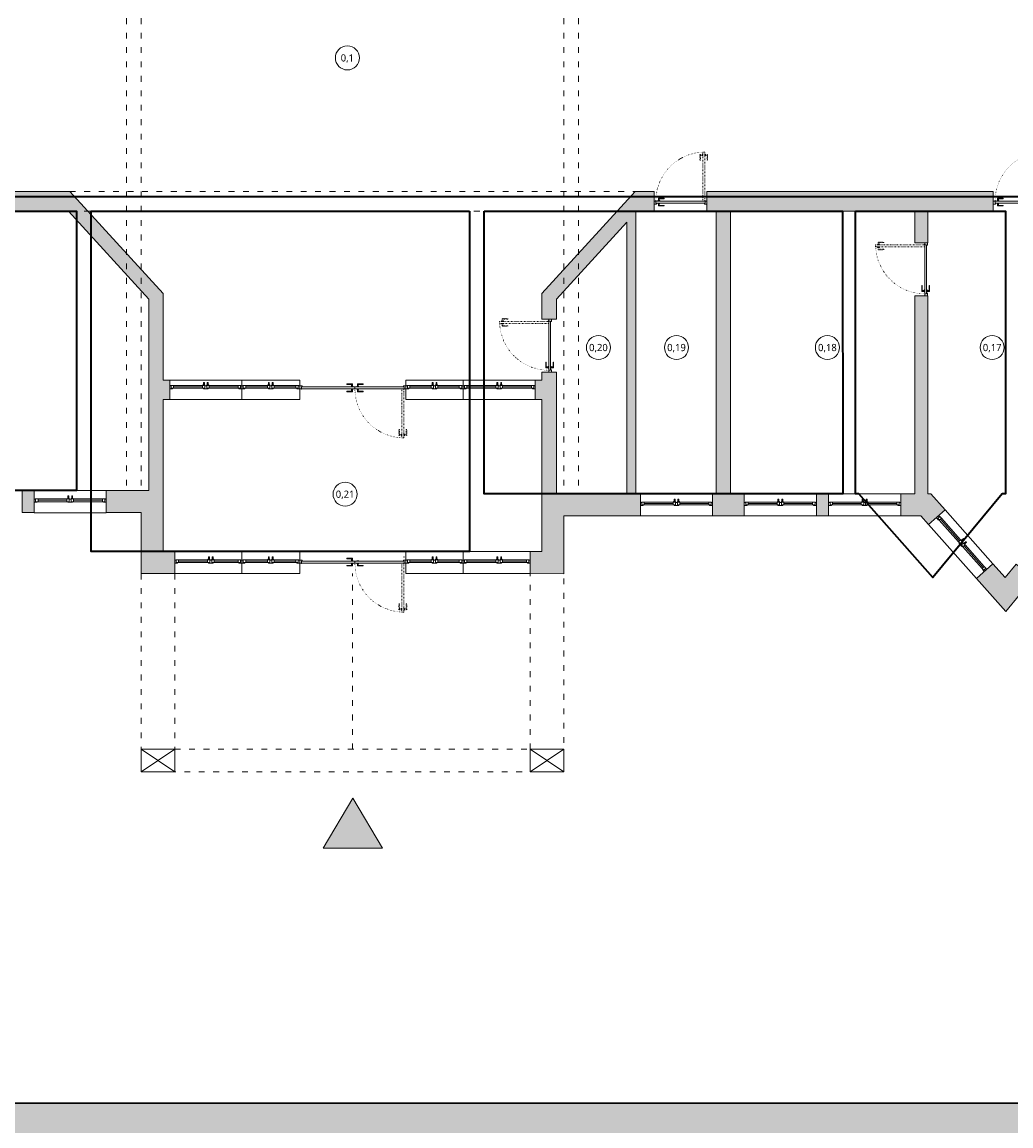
# Model space of a CAD drawing. Header units: millimetres. Extents: x -221 to 149158, y -114258 to 0.
# Tile 73 of 219: x 83825 to 85881, y -56073 to -53777. Entities that reach past the tile are written whole.
import ezdxf
from ezdxf.enums import TextEntityAlignment as Align

# ---------------------------------------------------------------- set-up
doc = ezdxf.new("R2010")
doc.units = ezdxf.units.MM
doc.linetypes.add('ACAD_ISO03W100', pattern=[30, 12, -18])
doc.linetypes.add('ACAD_ISO07W100', pattern=[3, 0, -3])
doc.layers.get('0').update_dxf_attribs({"lineweight": 0})
for name, color, linetype, lineweight in [('A-opisram.ART', 250, 'Continuous', 0), ('opis..KF', 250, 'Continuous', 15), ('powierzchnie', 21, 'Continuous', 50), ('stolarka_arch', 250, 'Continuous', 5), ('wymiar..KF', 12, 'Continuous', 5), ('wypełnienie istn..KF', 250, 'Continuous', 0), ('ściana pro..KF', 222, 'Continuous', 30), ('ściany ist..KF', 61, 'Continuous', 5)]:
    doc.layers.add(name, color=color, linetype=linetype, lineweight=lineweight)
doc.layers.add('A-przekrycieram.ART', color=7, linetype='Continuous', lineweight=0, true_color=0xffffff)
doc.styles.add('ARCH', font='segoeuil.ttf')
doc.styles.add('DIM', font='simplex.shx', dxfattribs={"width": 0.6})
doc.dimstyles.new('100-STD', dxfattribs={"dimscale": 10, "dimtxt": 1.3, "dimasz": 0.15, "dimexe": 5, "dimexo": 10, "dimgap": 0.4, "dimtad": 1, "dimdec": 1, "dimrnd": 0.5, "dimdsep": 46, "dimtxsty": 'DIM', "dimblk": 'KR21', "dimcen": 1, "dimdle": 10, "dimse1": 1, "dimse2": 1, "dimclrd": 256, "dimclre": 256, "dimclrt": 256, "dimadec": 0, "dimazin": 0, "dimtfac": 1, "dimtdec": 1, "dimtmove": 2, "dimatfit": 3, "dimldrblk": 'KR21', "dimfxl": 1, "dimtvp": 5.6, "dimtolj": 1, "dimtzin": 2, "dimarcsym": 0})

# ---------------------------------------------------------------- blocks, each defined once
blk = doc.blocks.new('KR21')
at = {"ltscale": 100}
blk.add_line((0, -5), (0, 5), dxfattribs=at)
at = {"ltscale": 100, "const_width": 0.84}
blk.add_lwpolyline([(-2.5, -2.5), (2.6, 2.6)], dxfattribs=at)
blk = doc.blocks.new('*D582')
at = {"layer": 'Defpoints', "color": 0, "linetype": 'ByBlock', "transparency": 16777216}
for p in [(0, -54123.3), (135331.4, -54123.3), (135533.8, -54575.5)]:
    blk.add_point(p, dxfattribs=at)
at = {"layer": 'wymiar..KF', "linetype": 'Continuous', "lineweight": -2, "transparency": 16777216}
blk.add_line((135331.4, -54574), (135331.4, -54124.8), dxfattribs=at)
at = {"layer": 'wymiar..KF', "linetype": 'ByBlock', "lineweight": -2, "transparency": 16777216, "xscale": 1.5, "yscale": 1.5, "zscale": 1.5}
for p, rotation in [((135331.4, -54123.3), 90), ((135331.4, -54575.5), 270)]:
    blk.add_blockref('KR21', p, dxfattribs=dict(at, rotation=rotation))
at = {"layer": 'wymiar..KF', "linetype": 'ByBlock', "transparency": 16777216, "insert": (135320.9, -54349.4), "char_height": 13, "attachment_point": 5, "rotation": 90, "style": 'DIM'}
blk.add_mtext('\\A1;452', dxfattribs=at)
blk = doc.blocks.new('*D583')
at = {"layer": 'Defpoints', "color": 0, "linetype": 'ByBlock', "transparency": 16777216}
for p in [(-202.4, -53646.3), (135612.3, -53646.3), (0, -54123.3)]:
    blk.add_point(p, dxfattribs=at)
at = {"layer": 'wymiar..KF', "linetype": 'Continuous', "lineweight": -2, "transparency": 16777216}
blk.add_line((-202.4, -54121.8), (-202.4, -53647.8), dxfattribs=at)
at = {"layer": 'wymiar..KF', "linetype": 'ByBlock', "lineweight": -2, "transparency": 16777216, "xscale": 1.5, "yscale": 1.5, "zscale": 1.5}
for p, rotation in [((-202.4, -53646.3), 90), ((-202.4, -54123.3), 270)]:
    blk.add_blockref('KR21', p, dxfattribs=dict(at, rotation=rotation))
at = {"layer": 'wymiar..KF', "linetype": 'ByBlock', "transparency": 16777216, "insert": (-212.9, -53884.8), "char_height": 13, "attachment_point": 5, "rotation": 90, "style": 'DIM'}
blk.add_mtext('\\A1;477', dxfattribs=at)
blk = doc.blocks.new('*U1054')
at = {"layer": 'stolarka_arch', "lineweight": 0}
blk.add_lwpolyline([(0, 0), (150, 0), (150, -46.1), (0, -46.1)], close=True, dxfattribs=at)
at = {"layer": 'stolarka_arch'}
for points in [[(0, -22), (6, -22), (6, -23), (3, -23), (3, -28), (0, -28)], [(70, -22), (80, -22), (80, -23), (77, -23), (77, -28), (73, -28), (73, -23), (70, -23)], [(150, -22), (144, -22), (144, -23), (147, -23), (147, -28), (150, -28)], [(3, -23), (8, -23), (8, -29), (2, -29), (2, -28), (3, -28)], [(8, -26), (68, -26), (68, -23), (8, -23)], [(8, -26), (68, -26), (68, -29), (8, -29)], [(73, -23), (68, -23), (68, -29), (74, -29), (74, -28), (73, -28)], [(73, -30), (69, -30), (69, -29), (73, -29)], [(72, -35), (70, -35), (70, -30), (72, -30)], [(77, -23), (82, -23), (82, -29), (76, -29), (76, -28), (77, -28)], [(81, -30), (77, -30), (77, -29), (81, -29)], [(80, -35), (78, -35), (78, -30), (80, -30)], [(142, -26), (82, -26), (82, -23), (142, -23)], [(142, -26), (82, -26), (82, -29), (142, -29)], [(147, -23), (142, -23), (142, -29), (148, -29), (148, -28), (147, -28)]]:
    blk.add_lwpolyline(points, close=True, dxfattribs=at)
blk = doc.blocks.new('*U1056')
at = {"layer": 'stolarka_arch', "lineweight": 0}
blk.add_lwpolyline([(0, 0), (150, 0), (150, -46), (0, -46)], close=True, dxfattribs=at)
at = {"layer": 'stolarka_arch'}
for points in [[(0, -22), (6, -22), (6, -23), (3, -23), (3, -28), (0, -28)], [(70, -22), (80, -22), (80, -23), (77, -23), (77, -28), (73, -28), (73, -23), (70, -23)], [(150, -22), (144, -22), (144, -23), (147, -23), (147, -28), (150, -28)], [(3, -23), (8, -23), (8, -29), (2, -29), (2, -28), (3, -28)], [(8, -26), (68, -26), (68, -23), (8, -23)], [(8, -26), (68, -26), (68, -29), (8, -29)], [(73, -23), (68, -23), (68, -29), (74, -29), (74, -28), (73, -28)], [(73, -30), (69, -30), (69, -29), (73, -29)], [(72, -35), (70, -35), (70, -30), (72, -30)], [(77, -23), (82, -23), (82, -29), (76, -29), (76, -28), (77, -28)], [(81, -30), (77, -30), (77, -29), (81, -29)], [(80, -35), (78, -35), (78, -30), (80, -30)], [(142, -26), (82, -26), (82, -23), (142, -23)], [(142, -26), (82, -26), (82, -29), (142, -29)], [(147, -23), (142, -23), (142, -29), (148, -29), (148, -28), (147, -28)]]:
    blk.add_lwpolyline(points, close=True, dxfattribs=at)
blk = doc.blocks.new('*U998')
at = {"layer": 'stolarka_arch', "lineweight": 0}
blk.add_lwpolyline([(0, 0), (150, 0), (150, -46), (0, -46)], close=True, dxfattribs=at)
at = {"layer": 'stolarka_arch'}
for points in [[(0, -22), (6, -22), (6, -23), (3, -23), (3, -28), (0, -28)], [(70, -22), (80, -22), (80, -23), (77, -23), (77, -28), (73, -28), (73, -23), (70, -23)], [(150, -22), (144, -22), (144, -23), (147, -23), (147, -28), (150, -28)], [(3, -23), (8, -23), (8, -29), (2, -29), (2, -28), (3, -28)], [(8, -26), (68, -26), (68, -23), (8, -23)], [(8, -26), (68, -26), (68, -29), (8, -29)], [(73, -23), (68, -23), (68, -29), (74, -29), (74, -28), (73, -28)], [(73, -30), (69, -30), (69, -29), (73, -29)], [(72, -35), (70, -35), (70, -30), (72, -30)], [(77, -23), (82, -23), (82, -29), (76, -29), (76, -28), (77, -28)], [(81, -30), (77, -30), (77, -29), (81, -29)], [(80, -35), (78, -35), (78, -30), (80, -30)], [(142, -26), (82, -26), (82, -23), (142, -23)], [(142, -26), (82, -26), (82, -29), (142, -29)], [(147, -23), (142, -23), (142, -29), (148, -29), (148, -28), (147, -28)]]:
    blk.add_lwpolyline(points, close=True, dxfattribs=at)
blk = doc.blocks.new('*U999')
at = {"layer": 'stolarka_arch', "lineweight": 0}
blk.add_lwpolyline([(0, 0), (150, 0), (150, -46), (0, -46)], close=True, dxfattribs=at)
at = {"layer": 'stolarka_arch'}
for points in [[(0, -22), (6, -22), (6, -23), (3, -23), (3, -28), (0, -28)], [(70, -22), (80, -22), (80, -23), (77, -23), (77, -28), (73, -28), (73, -23), (70, -23)], [(150, -22), (144, -22), (144, -23), (147, -23), (147, -28), (150, -28)], [(3, -23), (8, -23), (8, -29), (2, -29), (2, -28), (3, -28)], [(8, -26), (68, -26), (68, -23), (8, -23)], [(8, -26), (68, -26), (68, -29), (8, -29)], [(73, -23), (68, -23), (68, -29), (74, -29), (74, -28), (73, -28)], [(73, -30), (69, -30), (69, -29), (73, -29)], [(72, -35), (70, -35), (70, -30), (72, -30)], [(77, -23), (82, -23), (82, -29), (76, -29), (76, -28), (77, -28)], [(81, -30), (77, -30), (77, -29), (81, -29)], [(80, -35), (78, -35), (78, -30), (80, -30)], [(142, -26), (82, -26), (82, -23), (142, -23)], [(142, -26), (82, -26), (82, -29), (142, -29)], [(147, -23), (142, -23), (142, -29), (148, -29), (148, -28), (147, -28)]]:
    blk.add_lwpolyline(points, close=True, dxfattribs=at)
blk = doc.blocks.new('*U990')
at = {"layer": 'stolarka_arch', "lineweight": 0}
blk.add_lwpolyline([(0, 0), (139.5, 0), (139.5, -46), (0, -46)], close=True, dxfattribs=at)
at = {"layer": 'stolarka_arch'}
for points in [[(0, -22), (6, -22), (6, -23), (3, -23), (3, -28), (0, -28)], [(70, -22), (80, -22), (80, -23), (77, -23), (77, -28), (73, -28), (73, -23), (70, -23)], [(139.5, -22), (133.5, -22), (133.5, -23), (136.5, -23), (136.5, -28), (139.5, -28)], [(3, -23), (8, -23), (8, -29), (2, -29), (2, -28), (3, -28)], [(8, -26), (68, -26), (68, -23), (8, -23)], [(8, -26), (68, -26), (68, -29), (8, -29)], [(73, -23), (68, -23), (68, -29), (74, -29), (74, -28), (73, -28)], [(73, -30), (69, -30), (69, -29), (73, -29)], [(72, -35), (70, -35), (70, -30), (72, -30)], [(77, -23), (82, -23), (82, -29), (76, -29), (76, -28), (77, -28)], [(81, -30), (77, -30), (77, -29), (81, -29)], [(80, -35), (78, -35), (78, -30), (80, -30)], [(131.5, -26), (82, -26), (82, -23), (131.5, -23)], [(131.5, -26), (82, -26), (82, -29), (131.5, -29)], [(136.5, -23), (131.5, -23), (131.5, -29), (137.5, -29), (137.5, -28), (136.5, -28)]]:
    blk.add_lwpolyline(points, close=True, dxfattribs=at)
blk = doc.blocks.new('*U996')
at = {"layer": 'stolarka_arch', "lineweight": 0}
blk.add_lwpolyline([(0, 0), (139.5, 0), (139.5, -46), (0, -46)], close=True, dxfattribs=at)
at = {"layer": 'stolarka_arch'}
for points in [[(0, -22), (6, -22), (6, -23), (3, -23), (3, -28), (0, -28)], [(70, -22), (80, -22), (80, -23), (77, -23), (77, -28), (73, -28), (73, -23), (70, -23)], [(139.5, -22), (133.5, -22), (133.5, -23), (136.5, -23), (136.5, -28), (139.5, -28)], [(3, -23), (8, -23), (8, -29), (2, -29), (2, -28), (3, -28)], [(8, -26), (68, -26), (68, -23), (8, -23)], [(8, -26), (68, -26), (68, -29), (8, -29)], [(73, -23), (68, -23), (68, -29), (74, -29), (74, -28), (73, -28)], [(73, -30), (69, -30), (69, -29), (73, -29)], [(72, -35), (70, -35), (70, -30), (72, -30)], [(77, -23), (82, -23), (82, -29), (76, -29), (76, -28), (77, -28)], [(81, -30), (77, -30), (77, -29), (81, -29)], [(80, -35), (78, -35), (78, -30), (80, -30)], [(131.5, -26), (82, -26), (82, -23), (131.5, -23)], [(131.5, -26), (82, -26), (82, -29), (131.5, -29)], [(136.5, -23), (131.5, -23), (131.5, -29), (137.5, -29), (137.5, -28), (136.5, -28)]]:
    blk.add_lwpolyline(points, close=True, dxfattribs=at)
blk = doc.blocks.new('*U992')
at = {"layer": 'stolarka_arch', "lineweight": 0}
blk.add_lwpolyline([(0, 0), (120.2, 0), (120.2, -46), (0, -46)], close=True, dxfattribs=at)
at = {"layer": 'stolarka_arch'}
for points in [[(0, -22), (6, -22), (6, -23), (3, -23), (3, -28), (0, -28)], [(55.1, -22), (65.1, -22), (65.1, -23), (62.1, -23), (62.1, -28), (58.1, -28), (58.1, -23), (55.1, -23)], [(120.2, -22), (114.2, -22), (114.2, -23), (117.2, -23), (117.2, -28), (120.2, -28)], [(3, -23), (8, -23), (8, -29), (2, -29), (2, -28), (3, -28)], [(8, -26), (53.1, -26), (53.1, -23), (8, -23)], [(8, -26), (53.1, -26), (53.1, -29), (8, -29)], [(58.1, -23), (53.1, -23), (53.1, -29), (59.1, -29), (59.1, -28), (58.1, -28)], [(58.1, -30), (54.1, -30), (54.1, -29), (58.1, -29)], [(57.1, -35), (55.1, -35), (55.1, -30), (57.1, -30)], [(62.1, -23), (67.1, -23), (67.1, -29), (61.1, -29), (61.1, -28), (62.1, -28)], [(66.1, -30), (62.1, -30), (62.1, -29), (66.1, -29)], [(65.1, -35), (63.1, -35), (63.1, -30), (65.1, -30)], [(112.2, -26), (67.1, -26), (67.1, -23), (112.2, -23)], [(112.2, -26), (67.1, -26), (67.1, -29), (112.2, -29)], [(117.2, -23), (112.2, -23), (112.2, -29), (118.2, -29), (118.2, -28), (117.2, -28)]]:
    blk.add_lwpolyline(points, close=True, dxfattribs=at)
blk = doc.blocks.new('*U997')
at = {"layer": 'stolarka_arch', "lineweight": 0}
blk.add_lwpolyline([(0, 0), (118.9, 0), (118.9, -46), (0, -46)], close=True, dxfattribs=at)
at = {"layer": 'stolarka_arch'}
for points in [[(0, -22), (6, -22), (6, -23), (3, -23), (3, -28), (0, -28)], [(54.5, -22), (64.5, -22), (64.5, -23), (61.5, -23), (61.5, -28), (57.5, -28), (57.5, -23), (54.5, -23)], [(118.9, -22), (112.9, -22), (112.9, -23), (115.9, -23), (115.9, -28), (118.9, -28)], [(3, -23), (8, -23), (8, -29), (2, -29), (2, -28), (3, -28)], [(8, -26), (52.5, -26), (52.5, -23), (8, -23)], [(8, -26), (52.5, -26), (52.5, -29), (8, -29)], [(57.5, -23), (52.5, -23), (52.5, -29), (58.5, -29), (58.5, -28), (57.5, -28)], [(57.5, -30), (53.5, -30), (53.5, -29), (57.5, -29)], [(56.5, -35), (54.5, -35), (54.5, -30), (56.5, -30)], [(61.5, -23), (66.5, -23), (66.5, -29), (60.5, -29), (60.5, -28), (61.5, -28)], [(65.5, -30), (61.5, -30), (61.5, -29), (65.5, -29)], [(64.5, -35), (62.5, -35), (62.5, -30), (64.5, -30)], [(110.9, -26), (66.5, -26), (66.5, -23), (110.9, -23)], [(110.9, -26), (66.5, -26), (66.5, -29), (110.9, -29)], [(115.9, -23), (110.9, -23), (110.9, -29), (116.9, -29), (116.9, -28), (115.9, -28)]]:
    blk.add_lwpolyline(points, close=True, dxfattribs=at)
blk = doc.blocks.new('*U991')
at = {"layer": 'stolarka_arch', "lineweight": 0}
blk.add_lwpolyline([(0, 0), (150, 0), (150, -40), (0, -40)], close=True, dxfattribs=at)
at = {"layer": 'stolarka_arch'}
for points in [[(0, -22), (6, -22), (6, -23), (3, -23), (3, -28), (0, -28)], [(70, -22), (80, -22), (80, -23), (77, -23), (77, -28), (73, -28), (73, -23), (70, -23)], [(150, -22), (144, -22), (144, -23), (147, -23), (147, -28), (150, -28)], [(3, -23), (8, -23), (8, -29), (2, -29), (2, -28), (3, -28)], [(8, -26), (68, -26), (68, -23), (8, -23)], [(8, -26), (68, -26), (68, -29), (8, -29)], [(73, -23), (68, -23), (68, -29), (74, -29), (74, -28), (73, -28)], [(73, -30), (69, -30), (69, -29), (73, -29)], [(72, -35), (70, -35), (70, -30), (72, -30)], [(77, -23), (82, -23), (82, -29), (76, -29), (76, -28), (77, -28)], [(81, -30), (77, -30), (77, -29), (81, -29)], [(80, -35), (78, -35), (78, -30), (80, -30)], [(142, -26), (82, -26), (82, -23), (142, -23)], [(142, -26), (82, -26), (82, -29), (142, -29)], [(147, -23), (142, -23), (142, -29), (148, -29), (148, -28), (147, -28)]]:
    blk.add_lwpolyline(points, close=True, dxfattribs=at)
blk = doc.blocks.new('*U1004')
at = {"layer": 'stolarka_arch', "linetype": 'ACAD_ISO03W100', "lineweight": 0, "ltscale": 0.1}
for points in [[(3.5, 97), (-1.5, 97), (-1.5, 85), (-0.5, 85), (-0.5, 95), (3.5, 95)], [(3.5, 98), (3.5, 94), (4.5, 94), (4.5, 98)], [(4.5, 102), (4.5, 0), (8.5, 0), (8.5, 102)], [(9.5, 98), (9.5, 94), (8.5, 94), (8.5, 98)], [(9.5, 97), (14.5, 97), (14.5, 85), (13.5, 85), (13.5, 95), (9.5, 95)]]:
    blk.add_lwpolyline(points, close=True, dxfattribs=at)
at = {"layer": 'stolarka_arch'}
for points in [[(5, -4), (5, -6), (0, -6), (0, 0), (4, 0), (4, -4), (5, -4)], [(106, 0), (4, 0), (4, -4), (106, -4)], [(101, 1), (101, 6), (89, 6), (89, 5), (99, 5), (99, 1)], [(102, 1), (98, 1), (98, 0), (102, 0)], [(106, 0), (216.9, 0), (216.9, -4), (106, -4)], [(110, 1), (114, 1), (114, 0), (110, 0)], [(111, 1), (111, 6), (123, 6), (123, 5), (113, 5), (113, 1)], [(215.9, -4), (215.9, -6), (220.9, -6), (220.9, 0), (216.9, 0), (216.9, -4), (215.9, -4)], [(101, -5), (101, -10), (89, -10), (89, -9), (99, -9), (99, -5)], [(102, -5), (98, -5), (98, -4), (102, -4)], [(110, -5), (114, -5), (114, -4), (110, -4)], [(111, -5), (111, -10), (123, -10), (123, -9), (113, -9), (113, -5)]]:
    blk.add_lwpolyline(points, close=True, dxfattribs=at)
for centre in [(4, 0.5), (216.9, 0.5)]:
    blk.add_circle(centre, 0.5, dxfattribs=at)
at = {"layer": 'stolarka_arch', "linetype": 'ACAD_ISO07W100', "lineweight": 0, "ltscale": 0.5}
blk.add_arc((4, 0), 102, 0, 89.6506, dxfattribs=at)
blk = doc.blocks.new('*U1008')
at = {"layer": 'stolarka_arch', "lineweight": 0}
blk.add_lwpolyline([(0, 0), (150, 0), (150, -40), (0, -40)], close=True, dxfattribs=at)
at = {"layer": 'stolarka_arch'}
for points in [[(0, -22), (6, -22), (6, -23), (3, -23), (3, -28), (0, -28)], [(70, -22), (80, -22), (80, -23), (77, -23), (77, -28), (73, -28), (73, -23), (70, -23)], [(150, -22), (144, -22), (144, -23), (147, -23), (147, -28), (150, -28)], [(3, -23), (8, -23), (8, -29), (2, -29), (2, -28), (3, -28)], [(8, -26), (68, -26), (68, -23), (8, -23)], [(8, -26), (68, -26), (68, -29), (8, -29)], [(73, -23), (68, -23), (68, -29), (74, -29), (74, -28), (73, -28)], [(73, -30), (69, -30), (69, -29), (73, -29)], [(72, -35), (70, -35), (70, -30), (72, -30)], [(77, -23), (82, -23), (82, -29), (76, -29), (76, -28), (77, -28)], [(81, -30), (77, -30), (77, -29), (81, -29)], [(80, -35), (78, -35), (78, -30), (80, -30)], [(142, -26), (82, -26), (82, -23), (142, -23)], [(142, -26), (82, -26), (82, -29), (142, -29)], [(147, -23), (142, -23), (142, -29), (148, -29), (148, -28), (147, -28)]]:
    blk.add_lwpolyline(points, close=True, dxfattribs=at)
blk = doc.blocks.new('*U1002')
at = {"layer": 'stolarka_arch', "lineweight": 0}
blk.add_lwpolyline([(0, 0), (120.2, 0), (120.2, -40), (0, -40)], close=True, dxfattribs=at)
at = {"layer": 'stolarka_arch'}
for points in [[(0, -22), (6, -22), (6, -23), (3, -23), (3, -28), (0, -28)], [(55.1, -22), (65.1, -22), (65.1, -23), (62.1, -23), (62.1, -28), (58.1, -28), (58.1, -23), (55.1, -23)], [(120.2, -22), (114.2, -22), (114.2, -23), (117.2, -23), (117.2, -28), (120.2, -28)], [(3, -23), (8, -23), (8, -29), (2, -29), (2, -28), (3, -28)], [(8, -26), (53.1, -26), (53.1, -23), (8, -23)], [(8, -26), (53.1, -26), (53.1, -29), (8, -29)], [(58.1, -23), (53.1, -23), (53.1, -29), (59.1, -29), (59.1, -28), (58.1, -28)], [(58.1, -30), (54.1, -30), (54.1, -29), (58.1, -29)], [(57.1, -35), (55.1, -35), (55.1, -30), (57.1, -30)], [(62.1, -23), (67.1, -23), (67.1, -29), (61.1, -29), (61.1, -28), (62.1, -28)], [(66.1, -30), (62.1, -30), (62.1, -29), (66.1, -29)], [(65.1, -35), (63.1, -35), (63.1, -30), (65.1, -30)], [(112.2, -26), (67.1, -26), (67.1, -23), (112.2, -23)], [(112.2, -26), (67.1, -26), (67.1, -29), (112.2, -29)], [(117.2, -23), (112.2, -23), (112.2, -29), (118.2, -29), (118.2, -28), (117.2, -28)]]:
    blk.add_lwpolyline(points, close=True, dxfattribs=at)
blk = doc.blocks.new('*U1012')
at = {"layer": 'stolarka_arch', "lineweight": 0}
blk.add_lwpolyline([(0, 0), (118.9, 0), (118.9, -40), (0, -40)], close=True, dxfattribs=at)
at = {"layer": 'stolarka_arch'}
for points in [[(0, -22), (6, -22), (6, -23), (3, -23), (3, -28), (0, -28)], [(54.5, -22), (64.5, -22), (64.5, -23), (61.5, -23), (61.5, -28), (57.5, -28), (57.5, -23), (54.5, -23)], [(118.9, -22), (112.9, -22), (112.9, -23), (115.9, -23), (115.9, -28), (118.9, -28)], [(3, -23), (8, -23), (8, -29), (2, -29), (2, -28), (3, -28)], [(8, -26), (52.5, -26), (52.5, -23), (8, -23)], [(8, -26), (52.5, -26), (52.5, -29), (8, -29)], [(57.5, -23), (52.5, -23), (52.5, -29), (58.5, -29), (58.5, -28), (57.5, -28)], [(57.5, -30), (53.5, -30), (53.5, -29), (57.5, -29)], [(56.5, -35), (54.5, -35), (54.5, -30), (56.5, -30)], [(61.5, -23), (66.5, -23), (66.5, -29), (60.5, -29), (60.5, -28), (61.5, -28)], [(65.5, -30), (61.5, -30), (61.5, -29), (65.5, -29)], [(64.5, -35), (62.5, -35), (62.5, -30), (64.5, -30)], [(110.9, -26), (66.5, -26), (66.5, -23), (110.9, -23)], [(110.9, -26), (66.5, -26), (66.5, -29), (110.9, -29)], [(115.9, -23), (110.9, -23), (110.9, -29), (116.9, -29), (116.9, -28), (115.9, -28)]]:
    blk.add_lwpolyline(points, close=True, dxfattribs=at)
blk = doc.blocks.new('*U1006')
at = {"layer": 'stolarka_arch', "lineweight": 0}
blk.add_lwpolyline([(0, 0), (150, 0), (150, -46.4), (0, -46.4)], close=True, dxfattribs=at)
at = {"layer": 'stolarka_arch'}
for points in [[(0, -22), (6, -22), (6, -23), (3, -23), (3, -28), (0, -28)], [(70, -22), (80, -22), (80, -23), (77, -23), (77, -28), (73, -28), (73, -23), (70, -23)], [(150, -22), (144, -22), (144, -23), (147, -23), (147, -28), (150, -28)], [(3, -23), (8, -23), (8, -29), (2, -29), (2, -28), (3, -28)], [(8, -26), (68, -26), (68, -23), (8, -23)], [(8, -26), (68, -26), (68, -29), (8, -29)], [(73, -23), (68, -23), (68, -29), (74, -29), (74, -28), (73, -28)], [(73, -30), (69, -30), (69, -29), (73, -29)], [(72, -35), (70, -35), (70, -30), (72, -30)], [(77, -23), (82, -23), (82, -29), (76, -29), (76, -28), (77, -28)], [(81, -30), (77, -30), (77, -29), (81, -29)], [(80, -35), (78, -35), (78, -30), (80, -30)], [(142, -26), (82, -26), (82, -23), (142, -23)], [(142, -26), (82, -26), (82, -29), (142, -29)], [(147, -23), (142, -23), (142, -29), (148, -29), (148, -28), (147, -28)]]:
    blk.add_lwpolyline(points, close=True, dxfattribs=at)
blk = doc.blocks.new('*U650')
at = {"layer": 'stolarka_arch', "linetype": 'ACAD_ISO03W100', "lineweight": 0, "ltscale": 0.1}
for points in [[(3.5, 97), (-1.5, 97), (-1.5, 85), (-0.5, 85), (-0.5, 95), (3.5, 95)], [(3.5, 98), (3.5, 94), (4.5, 94), (4.5, 98)], [(4.5, 102), (4.5, 0), (8.5, 0), (8.5, 102)], [(9.5, 98), (9.5, 94), (8.5, 94), (8.5, 98)], [(9.5, 97), (14.5, 97), (14.5, 85), (13.5, 85), (13.5, 95), (9.5, 95)]]:
    blk.add_lwpolyline(points, close=True, dxfattribs=at)
at = {"layer": 'stolarka_arch'}
for points in [[(5, -4), (5, -6), (0, -6), (0, 0), (4, 0), (4, -4), (5, -4)], [(106, 0), (4, 0), (4, -4), (106, -4)], [(101, 1), (101, 6), (89, 6), (89, 5), (99, 5), (99, 1)], [(102, 1), (98, 1), (98, 0), (102, 0)], [(105, -4), (105, -6), (110, -6), (110, 0), (106, 0), (106, -4), (105, -4)], [(101, -5), (101, -10), (89, -10), (89, -9), (99, -9), (99, -5)], [(102, -5), (98, -5), (98, -4), (102, -4)]]:
    blk.add_lwpolyline(points, close=True, dxfattribs=at)
blk.add_circle((4, 0.5), 0.5, dxfattribs=at)
at = {"layer": 'stolarka_arch', "linetype": 'ACAD_ISO07W100', "lineweight": 0, "ltscale": 0.5}
blk.add_arc((4, 0), 102, 0, 89.6506, dxfattribs=at)
blk = doc.blocks.new('nr pom')
at = {"layer": 'opis..KF', "lineweight": 20}
blk.add_circle((0, 0), 25, dxfattribs=at)
at = {"layer": 'opis..KF', "style": 'ARCH'}
blk.add_attdef('00', text='', height=15, dxfattribs=at).set_placement((0, 0), align=Align.MIDDLE_CENTER)
blk = doc.blocks.new('*U1674')
at = {"layer": 'A-przekrycieram.ART'}
h = blk.add_hatch(color=256, dxfattribs=at)
h.dxf.hatch_style = 1
h.paths.add_polyline_path([(0, 4200), (5940, 4200), (5940, 0), (0, 0)])
h.paths.add_polyline_path([(200, 4100), (5840, 4100), (5840, 100), (200, 100)], flags=16)
at = {"layer": 'A-opisram.ART', "lineweight": 30}
blk.add_lwpolyline([(200, 4100), (5840, 4100), (5840, 100), (200, 100)], close=True, dxfattribs=at)

msp = doc.modelspace()

# ---------------------------------------------------------------- hatches: boundary and pattern name
at = {"linetype": 'ByBlock', "true_color": 0x636466}
h = msp.add_hatch(color=251, dxfattribs=at)
h.dxf.hatch_style = 1
h.paths.add_polyline_path([(84512.75, -55390.9), (84451.03, -55495.17), (84574.47, -55495.17)])
at = {"layer": 'wypełnienie istn..KF', "true_color": 0xc8c8c8}
h = msp.add_hatch(color=9, dxfattribs=at)
h.dxf.hatch_style = 1
h.paths.add_polyline_path([(82271.73, -51363.29), (81245.73, -51363.29), (81245.73, -52196.19), (81291.73, -52196.19), (81291.73, -52000.29), (81291.73, -51959.29), (81291.73, -51409.29), (82225.73, -51409.29), (82225.73, -51970.29), (82225.73, -52000.29), (82225.73, -52152.78), (82271.73, -52152.78)])
h.paths.add_polyline_path([(81291.73, -52346.19), (81245.73, -52346.19), (81245.73, -52367.67), (81291.73, -52367.67)])
h.paths.add_polyline_path([(81291.73, -52517.67), (81245.73, -52517.67), (81245.73, -52539.15), (81291.73, -52539.15)])
h.paths.add_polyline_path([(81291.73, -52689.15), (81245.73, -52689.15), (81245.73, -52710.63), (81291.73, -52710.63)])
h.paths.add_polyline_path([(81291.73, -52860.63), (81245.73, -52860.63), (81245.73, -52882.1), (81291.73, -52882.1)])
h.paths.add_polyline_path([(81291.73, -53032.1), (81245.73, -53032.1), (81245.73, -53053.58), (81291.73, -53053.58)])
h.paths.add_polyline_path([(81291.73, -53203.58), (81245.73, -53203.58), (81245.73, -53225.06), (81291.73, -53225.06)])
h.paths.add_polyline_path([(81291.73, -53375.06), (81245.73, -53375.06), (81245.73, -53396.54), (81291.73, -53396.54)])
h.paths.add_polyline_path([(81370.01, -53600.29), (81291.73, -53600.29), (81291.73, -53546.54), (81245.73, -53546.54), (81245.73, -53646.29), (81324.01, -53646.29), (81324.01, -53664.91), (81370.01, -53664.91)])
h.paths.add_polyline_path([(81370.01, -54140.29), (81370.01, -54103.29), (81324.01, -54103.29), (81324.01, -54123.29), (81245.55, -54123.29), (81245.55, -54575.52), (81468.28, -54797.35), (81618.23, -54797.35), (81618.23, -54751.34), (81487.28, -54751.35), (81291.55, -54556.41), (81291.55, -54170.3), (81370.01, -54170.3)])
h.paths.add_polyline_path([(81872.04, -54751.33), (81768.23, -54751.33), (81768.23, -54797.34), (81872.04, -54797.34)], flags=17)
h.paths.add_polyline_path([(82100.64, -54751.32), (82082.04, -54751.32), (82082.04, -54170.3), (82642.37, -54170.3), (82642.37, -54129.29), (82082.04, -54129.29), (82082.04, -54029.29), (81769.57, -53649.39), (81769.57, -53018.29), (82431.62, -53018.29), (82431.62, -52972.29), (82271.73, -52972.29), (82271.73, -52920.21), (82225.73, -52920.21), (82225.73, -52988.29), (81739.57, -52988.29), (81739.57, -53018.29), (81739.57, -53660.14), (82052.04, -54040.05), (82052.04, -54129.29), (82052.04, -54751.32), (82022.04, -54751.32), (82022.04, -54797.68), (82100.64, -54797.68)])
h.paths.add_polyline_path([(82275.75, -54751.32), (82250.64, -54751.32), (82250.64, -54797.32), (82275.75, -54797.32)], flags=17)
h.paths.add_polyline_path([(82450.86, -54751.31), (82425.75, -54751.31), (82425.75, -54797.31), (82450.86, -54797.31)], flags=17)
h.paths.add_polyline_path([(82625.97, -54751.31), (82600.86, -54751.31), (82600.86, -54797.31), (82625.97, -54797.31)], flags=17)
h.paths.add_polyline_path([(82801.07, -54751.3), (82775.97, -54751.3), (82775.97, -54797.3), (82801.07, -54797.3)], flags=17)
h.paths.add_polyline_path([(82982.93, -54751.29), (82976.62, -54751.59), (82951.07, -54751.44), (82951.07, -54797.29), (82961.23, -54797.29), (82972.7, -54811.21), (83008.05, -54782.02)], flags=17)
h.paths.add_polyline_path([(83186.38, -54927.58), (83151.91, -54897.02), (83126.57, -54925.61), (83103.56, -54897.69), (83068.09, -54926.97), (83125.28, -54996.39)])
h.paths.add_polyline_path([(83325.08, -54751.3), (83281.13, -54751.28), (83251.44, -54784.76), (83286.07, -54815.19), (83301.82, -54797.28), (83325.09, -54797.27)], flags=17)
h.paths.add_polyline_path([(83500.19, -54751.3), (83475.08, -54751.3), (83475.08, -54797.3), (83500.19, -54797.3)], flags=17)
h.paths.add_polyline_path([(83675.3, -54751.31), (83650.19, -54751.31), (83650.19, -54797.31), (83675.3, -54797.31)], flags=17)
h.paths.add_polyline_path([(83850.41, -54751.31), (83825.3, -54751.31), (83825.3, -54797.31), (83850.41, -54797.31)], flags=17)
h.paths.add_polyline_path([(84118.65, -54561.83), (84132.15, -54561.83), (84132.15, -54521.83), (84118.65, -54521.83), (84118.65, -54341.77), (83924.65, -54129.29), (82751.64, -54129.29), (82751.64, -54170.3), (82864.07, -54170.3), (82864.07, -54138.8), (83007.07, -54138.8), (83007.07, -54170.3), (83921.46, -54170.3), (84088.64, -54353.41), (84088.64, -54751.25), (84000.41, -54751.25), (84000.41, -54797.25), (84072.65, -54797.25), (84072.65, -54924.3), (84142.65, -54924.3), (84142.65, -54878.3), (84118.65, -54878.3)])
h.paths.add_polyline_path([(85110.55, -54758.3), (85101.22, -54758.3), (85101.22, -54172.64), (85103.35, -54170.3), (85138.9, -54170.3), (85138.9, -54129.29), (85099.65, -54129.29), (84905.65, -54341.77), (84905.65, -54395.24), (84936.03, -54395.24), (84936.03, -54353.55), (85082.37, -54193.28), (85082.37, -54758.3), (84936.03, -54758.3), (84936.03, -54505.24), (84905.65, -54505.24), (84905.65, -54521.83), (84892.15, -54521.83), (84892.15, -54561.83), (84905.65, -54561.83), (84905.65, -54878.3), (84881.65, -54878.3), (84881.65, -54924.3), (84951.65, -54924.36), (84951.76, -54804.3), (85110.55, -54804.3)])
h.paths.add_polyline_path([(85326.62, -54758.31), (85297.89, -54758.31), (85297.89, -54170.3), (85681.03, -54170.3), (85681.03, -54236.22), (85708.03, -54236.22), (85708.03, -54170.3), (85843.97, -54170.3), (85843.97, -54129.29), (85248.9, -54129.29), (85248.9, -54170.3), (85267.89, -54170.3), (85267.89, -54758.31), (85260.55, -54758.3), (85260.55, -54804.32), (85326.62, -54804.31)])
h.paths.add_polyline_path([(85501.73, -54758.32), (85476.62, -54758.32), (85476.62, -54804.32), (85501.73, -54804.32)])
h.paths.add_polyline_path([(85714.34, -54758.3), (85708.03, -54758.3), (85708.03, -54346.22), (85681.03, -54346.22), (85681.03, -54758.32), (85651.73, -54758.32), (85651.73, -54804.32), (85693.67, -54804.32), (85709.55, -54822.24), (85743.98, -54791.68)])
h.paths.add_polyline_path([(85927.31, -54933.92), (85891.84, -54904.63), (85868.83, -54932.55), (85843.49, -54903.96), (85809.02, -54934.52), (85870.11, -55003.33)])
h.paths.add_polyline_path([(86177.19, -54758.3), (86046.75, -54758.3), (86046.75, -54346.22), (86019.75, -54346.22), (86019.75, -54758.3), (86012.41, -54758.3), (85987.35, -54788.96), (86022.9, -54818.31), (86034.11, -54804.3), (86177.19, -54804.3)])
h.paths.add_polyline_path([(86430.1, -54758.3), (86327.19, -54758.3), (86327.19, -54804.3), (86430.1, -54804.3)])
h.paths.add_polyline_path([(86416.03, -54170.3), (86916.64, -54170.3), (86916.64, -54129.29), (86347.44, -54129.29), (86347.44, -54170.3), (86389.03, -54170.3), (86389.03, -54758.3), (86416.03, -54758.3)])
h.paths.add_polyline_path([(86677.26, -54758.3), (86580.1, -54758.3), (86580.1, -54804.3), (86677.26, -54804.3)])
h.paths.add_polyline_path([(86237.44, -54129.29), (85953.97, -54129.29), (85953.97, -54170.3), (86019.75, -54170.3), (86019.75, -54236.22), (86046.75, -54236.22), (86046.75, -54170.3), (86237.44, -54170.3)])
h.paths.add_polyline_path([(86918.67, -54758.3), (86827.26, -54758.3), (86827.26, -54804.3), (86918.67, -54804.3)])
h.paths.add_polyline_path([(87712.61, -54582.38), (87712.61, -54123.81), (87622.61, -54123.81), (87622.61, -54110.8), (87576.61, -54110.8), (87576.61, -54129.29), (87026.64, -54129.29), (87026.64, -54170.3), (87305.61, -54170.3), (87305.61, -54131.79), (87416.61, -54131.79), (87416.61, -54169.81), (87666.61, -54169.81), (87666.61, -54563.29), (87471.09, -54758.3), (87407.48, -54758.3), (87407.48, -54804.3), (87490.11, -54804.3)])

# ---------------------------------------------------------------- linework, layer by layer
at = {"linetype": 'ACAD_ISO03W100'}
for p, q in [((83924.65, -54129.29), (85099.65, -54129.29)), ((83924.65, -54170.3), (85099.65, -54170.3)), ((84512.15, -55289.38), (84512.07, -54924.3))]:
    msp.add_line(p, q, dxfattribs=at)
for points in [[(84042.65, -53619.29), (84042.65, -54751.25)], [(84072.65, -53619.29), (84072.65, -54751.25)], [(84951.64, -53619.29), (84951.64, -54751.25)], [(84981.64, -53619.29), (84981.64, -54751.25)], [(84072.65, -54924.3), (84072.65, -55336.38), (84951.65, -55336.38), (84951.65, -54924.3)], [(84142.65, -54924.3), (84142.65, -55289.38), (84881.65, -55289.38), (84881.65, -54924.3)]]:
    msp.add_lwpolyline(points, dxfattribs=at)
at = {"linetype": 'ByBlock'}
msp.add_lwpolyline([(84451.03, -55495.17), (84512.75, -55390.9), (84574.47, -55495.17), (84451.03, -55495.17)], dxfattribs=at)
at = {"layer": 'powierzchnie', "linetype": 'ByBlock', "lineweight": 35}
for points in [[(83604.23, -54140.29), (84325.5, -54140.29), (84435.5, -54140.29), (85065.79, -54140.29), (85175.79, -54140.29), (85614.02, -54140.29), (85724.06, -54140.29), (86253.98, -54140.29), (86364.03, -54140.29), (87029.05, -54140.29), (87139.05, -54140.29), (87155.61, -54140.29), (87155.61, -54131.79), (87266.61, -54131.79), (87266.61, -54140.29), (87426.61, -54140.29), (87426.61, -54110.8), (87426.61, -53649.29)], [(83165.34, -54170.36), (83938.64, -54170.36), (83938.64, -54751.25), (83165.37, -54751.28), (83165.34, -54170.36)], [(84755.65, -54170.3), (84755.65, -54878.3), (83968.65, -54878.3), (83968.65, -54170.3), (84755.65, -54170.3)], [(84786.03, -54170.3), (85531.03, -54170.3), (85531.24, -54758.31), (84786.03, -54758.3), (84786.03, -54170.3)], [(85558.03, -54170.3), (85869.75, -54170.3), (85869.75, -54758.3), (85862.41, -54758.3), (85718.83, -54932.55), (85564.34, -54758.3), (85558.03, -54758.3), (85558.03, -54170.3)]]:
    msp.add_lwpolyline(points, dxfattribs=at)
at = {"layer": 'stolarka_arch'}
for points in [[(84407.37, -54898.3), (84407.37, -54896.3), (84402.37, -54896.3), (84402.37, -54902.3), (84406.37, -54902.3), (84406.37, -54898.3), (84407.37, -54898.3)], [(84517.24, -54902.3), (84406.37, -54902.3), (84406.37, -54898.3), (84517.24, -54898.3)], [(84512.24, -54897.3), (84512.24, -54892.3), (84500.24, -54892.3), (84500.24, -54893.3), (84510.24, -54893.3), (84510.24, -54897.3)], [(84512.24, -54903.3), (84512.24, -54908.3), (84500.24, -54908.3), (84500.24, -54907.3), (84510.24, -54907.3), (84510.24, -54903.3)], [(84513.24, -54897.3), (84509.24, -54897.3), (84509.24, -54898.3), (84513.24, -54898.3)], [(84513.24, -54903.3), (84509.24, -54903.3), (84509.24, -54902.3), (84513.24, -54902.3)], [(84517.24, -54902.3), (84619.24, -54902.3), (84619.24, -54898.3), (84517.24, -54898.3)], [(84521.24, -54897.3), (84525.24, -54897.3), (84525.24, -54898.3), (84521.24, -54898.3)], [(84521.24, -54903.3), (84525.24, -54903.3), (84525.24, -54902.3), (84521.24, -54902.3)], [(84522.24, -54903.3), (84522.24, -54908.3), (84534.24, -54908.3), (84534.24, -54907.3), (84524.24, -54907.3), (84524.24, -54903.3)], [(84618.24, -54898.3), (84618.24, -54896.3), (84623.24, -54896.3), (84623.24, -54902.3), (84619.24, -54902.3), (84619.24, -54898.3), (84618.24, -54898.3)]]:
    msp.add_lwpolyline(points, close=True, dxfattribs=at)
at = {"layer": 'stolarka_arch', "linetype": 'ACAD_ISO03W100', "lineweight": 0, "ltscale": 0.1}
for points in [[(84618.74, -55004.3), (84618.74, -54902.3), (84614.74, -54902.3), (84614.74, -55004.3)], [(84613.74, -54999.3), (84608.74, -54999.3), (84608.74, -54987.3), (84609.74, -54987.3), (84609.74, -54997.3), (84613.74, -54997.3)], [(84613.74, -55000.3), (84613.74, -54996.3), (84614.74, -54996.3), (84614.74, -55000.3)], [(84619.74, -55000.3), (84619.74, -54996.3), (84618.74, -54996.3), (84618.74, -55000.3)], [(84619.74, -54999.3), (84624.74, -54999.3), (84624.74, -54987.3), (84623.74, -54987.3), (84623.74, -54997.3), (84619.74, -54997.3)]]:
    msp.add_lwpolyline(points, close=True, dxfattribs=at)
at = {"layer": 'stolarka_arch'}
for centre in [(84406.37, -54902.8), (84619.24, -54889.8), (84619.24, -54902.8)]:
    msp.add_circle(centre, 0.5, dxfattribs=at)
at = {"layer": 'stolarka_arch', "linetype": 'ACAD_ISO07W100', "lineweight": 0, "ltscale": 0.5}
msp.add_arc((84619.24, -54902.3), 102, 180, 269.65063, dxfattribs=at)
at = {"layer": 'ściana pro..KF', "lineweight": 9}
for points in [[(84072.65, -55289.38), (84142.65, -55336.38), (84142.65, -55289.38), (84072.65, -55336.38), (84142.65, -55336.38), (84142.65, -55289.38), (84072.65, -55289.38), (84072.65, -55336.38)], [(84881.65, -55289.38), (84951.65, -55336.38), (84951.65, -55289.38), (84881.65, -55336.38), (84951.65, -55336.38), (84951.65, -55289.38), (84881.65, -55289.38), (84881.65, -55336.38)]]:
    msp.add_lwpolyline(points, dxfattribs=at)
at = {"layer": 'ściany ist..KF', "linetype": 'ByBlock'}
for points in [[(84072.65, -54924.3), (84142.65, -54924.3), (84142.65, -54878.3), (84118.65, -54878.3), (84118.65, -54561.83), (84132.15, -54561.83), (84132.15, -54521.83), (84118.65, -54521.83), (84118.65, -54341.77), (83924.65, -54129.29), (82751.64, -54129.29), (82751.64, -54170.3), (82864.07, -54170.3), (82864.07, -54179.3), (83007.07, -54179.3), (83007.07, -54170.3), (83921.46, -54170.3), (84088.64, -54353.41), (84088.64, -54751.25), (84000.41, -54751.25), (84000.41, -54797.25), (84072.65, -54797.25), (84072.65, -54924.3)], [(84881.65, -54878.3), (84881.65, -54924.3), (84951.65, -54924.36), (84951.76, -54804.3), (85110.55, -54804.3), (85110.55, -54758.3), (85101.22, -54758.3), (85101.22, -54172.64), (85103.35, -54170.3), (85138.9, -54170.3), (85138.9, -54129.29), (85099.65, -54129.29), (84905.65, -54341.77), (84905.65, -54395.24), (84936.03, -54395.24), (84936.03, -54353.55), (85082.37, -54193.28), (85082.37, -54758.3), (84936.03, -54758.3), (84936.03, -54505.24), (84905.65, -54505.24), (84905.65, -54521.83), (84892.15, -54521.83), (84892.15, -54561.83), (84905.65, -54561.83), (84905.65, -54878.3), (84881.65, -54878.3)], [(85843.97, -54170.3), (85843.97, -54129.29), (85248.9, -54129.29), (85248.9, -54170.3), (85267.89, -54170.3), (85267.89, -54758.31), (85260.55, -54758.3), (85260.55, -54804.32), (85326.62, -54804.31), (85326.62, -54758.31), (85297.89, -54758.31), (85297.89, -54170.3), (85681.03, -54170.3), (85681.03, -54236.22), (85708.03, -54236.22), (85708.03, -54170.3), (85843.97, -54170.3)], [(85651.73, -54804.32), (85651.73, -54758.32), (85681.03, -54758.32), (85681.03, -54346.22), (85708.03, -54346.22), (85708.03, -54758.3), (85714.34, -54758.3), (85743.98, -54791.68), (85709.55, -54822.24), (85693.67, -54804.32), (85651.73, -54804.32)], [(85927.31, -54933.92), (85870.11, -55003.33), (85809.02, -54934.52), (85843.49, -54903.96), (85868.83, -54932.55), (85891.84, -54904.63), (85927.39, -54933.98)]]:
    msp.add_lwpolyline(points, dxfattribs=at)
for points in [[(83850.41, -54797.31), (83825.3, -54797.31), (83825.3, -54751.31), (83850.41, -54751.31)], [(85501.73, -54804.32), (85476.62, -54804.32), (85476.62, -54758.32), (85501.73, -54758.32)]]:
    msp.add_lwpolyline(points, close=True, dxfattribs=at)

# ---------------------------------------------------------------- block references
at = {"xscale": 2, "yscale": 2, "zscale": 2}
msp.add_blockref('*U1674', (79788.68, -56225.76), dxfattribs=at)
at = {"layer": 'opis..KF', "color": 30}
for p, values in [((84501.46, -53851.71), {'00': '0,1'}), ((85023.36, -54454.02), {'00': '0,20'}), ((85185.64, -54454.02), {'00': '0,19'}), ((85499.31, -54454.02), {'00': '0,18'}), ((85841.79, -54454.02), {'00': '0,17'}), ((84496.75, -54759.04), {'00': '0,21'})]:
    msp.add_blockref('nr pom', p, dxfattribs=at).add_auto_attribs(values)
at = {"layer": 'stolarka_arch', "color": 5, "xscale": -1}
for p in [(85248.9, -54149.57), (85953.97, -54149.57)]:
    msp.add_blockref('*U650', p, dxfattribs=at)
for name, p, rotation in [('*U650', (85701.65, -54236.22), 90), ('*U650', (84919.93, -54395.24), 90), ('*U1008', (84132.15, -54561.83), 180), ('*U1002', (84282.15, -54561.83), 180), ('*U1012', (84623.24, -54561.83), 180), ('*U991', (84742.15, -54561.83), 180), ('*U996', (84142.65, -54924.3), 180), ('*U992', (84282.15, -54924.3), 180), ('*U997', (84623.24, -54924.3), 180), ('*U990', (84742.15, -54924.3), 180)]:
    msp.add_blockref(name, p, dxfattribs=dict(at, rotation=rotation))
at = {"layer": 'stolarka_arch', "color": 5}
for name, p, rotation in [('*U1004', (84623.24, -54539.83), 180), ('*U1054', (85809.07, -54934.48), 131.5985958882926)]:
    msp.add_blockref(name, p, dxfattribs=dict(at, rotation=rotation))
at = {"layer": 'stolarka_arch', "xscale": -1, "rotation": 180}
msp.add_blockref('*U1006', (83850.41, -54797.68), dxfattribs=at)
at = {"layer": 'stolarka_arch', "rotation": 180}
for name, p in [('*U1056', (85260.55, -54804.32)), ('*U998', (85476.62, -54804.33)), ('*U999', (85651.73, -54804.32))]:
    msp.add_blockref(name, p, dxfattribs=at)

# ---------------------------------------------------------------- dimensions: what is measured, and where the dimension line sits
at = {"layer": 'wymiar..KF', "linetype": 'ByBlock'}
for base, p1, p2, picture, middle in [((-202.42, -53646.29), (0, -54123.29), (135612.31, -53646.29), '*D583', (-212.92, -53884.79)), ((135331.42, -54123.29), (135533.84, -54575.52), (0, -54123.29), '*D582', (135320.92, -54349.41))]:
    dim = msp.add_linear_dim(base=base, p1=p1, p2=p2, angle=90, dimstyle='100-STD', override={"dimfxl": 8, "dimfxlon": 1}, dxfattribs=at)
    dim.commit()
    dim.dimension.update_dxf_attribs({"geometry": picture, "text_midpoint": middle})

doc.saveas('drawing.dxf')
